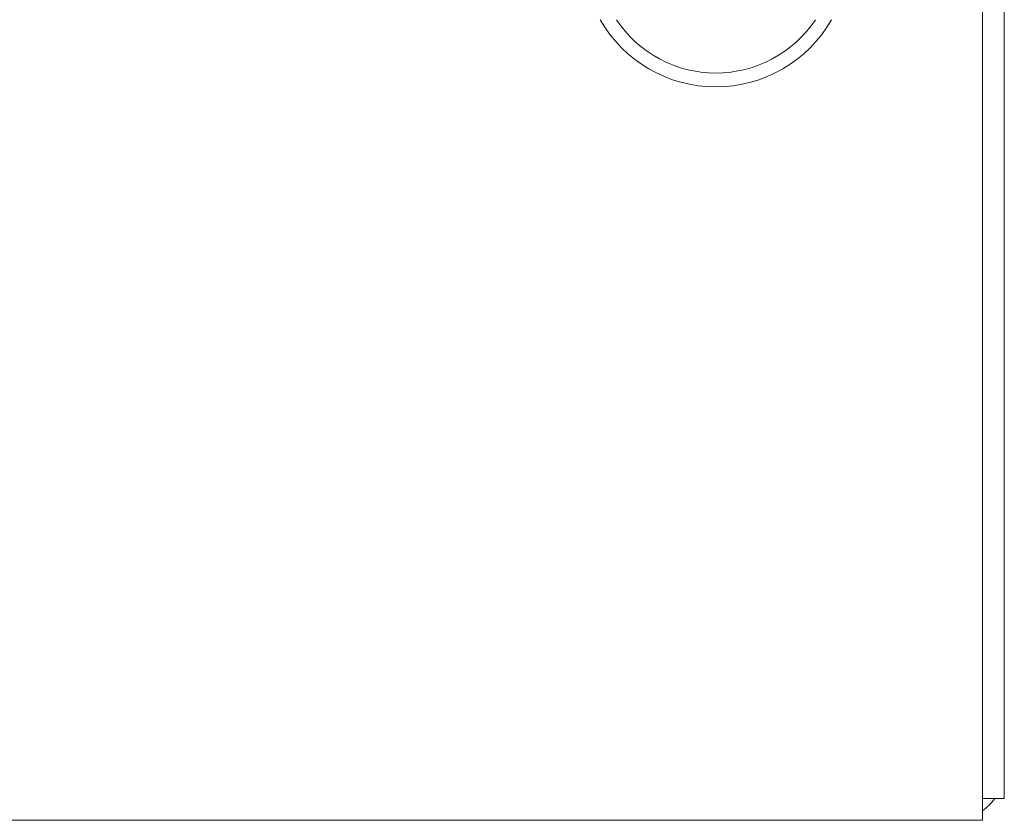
# Model space of a CAD drawing. Header units: inches. Extents: x 16 to 394, y 3 to 249.
# Tile 68 of 116: x 181.54 to 186.15, y 210.97 to 214.72. Entities that reach past the tile are written whole.
import ezdxf

# ---------------------------------------------------------------- set-up
doc = ezdxf.new("R2010")
doc.units = ezdxf.units.IN
doc.header["$LTSCALE"] = 24
doc.header["$MEASUREMENT"] = 0
doc.layers.add('Visible (ANSI)', color=7, linetype='Continuous', lineweight=5)

msp = doc.modelspace()

# ---------------------------------------------------------------- linework, layer by layer
at = {"layer": 'Visible (ANSI)'}
for p, q in [((186.1527, 211.0724), (186.1527, 240.8528)), ((186.0507, 214.8145), (186.0507, 211.213)), ((186.0507, 210.9704), (186.0507, 211.213)), ((186.0507, 211.0724), (186.1527, 211.0724)), ((186.0507, 210.9704), (150.1297, 210.9704))]:
    msp.add_line(p, q, dxfattribs=at)
for centre, radius, start, end in [((184.8007, 215.0329), 0.625, 209.7357, 330.2643), ((184.8007, 215.0329), 0.56, 213.6124, 326.3876), ((185.91, 211.213), 0.2426, 305.4223, 324.5777)]:
    msp.add_arc(centre, radius, start, end, dxfattribs=at)

doc.saveas('drawing.dxf')
